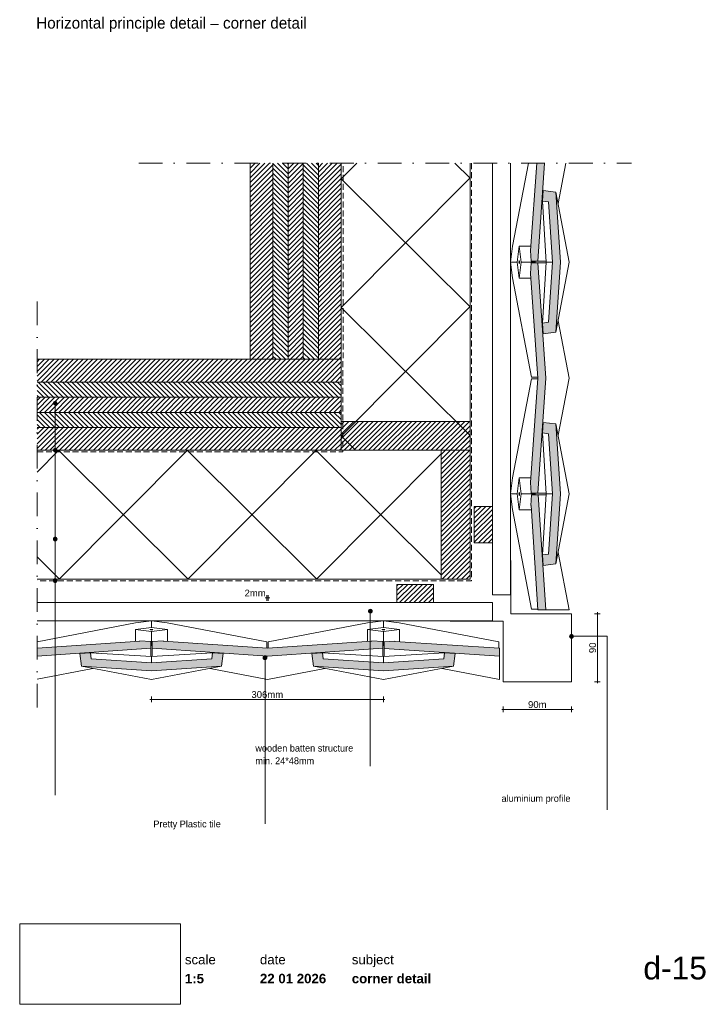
# Paper-space layout 'd-15 corner detail (1)' of a CAD drawing. Header units: millimetres. Extents: x 14 to 195, y 11 to 271.
import ezdxf
from ezdxf.xclip import XClip

# ---------------------------------------------------------------- set-up
doc = ezdxf.new("R2010")
doc.units = ezdxf.units.MM
doc.header["$MEASUREMENT"] = 0
doc.header["$XCLIPFRAME"] = 0
for name, pattern in [('B0302', [12.51, 6.26, -3.125, 0, -3.125]), ('B0701', [2.3412, 1.56, -0.7812]), ('Wipeout_Contour', [1000, 0, -1000])]:
    doc.linetypes.add(name, pattern=pattern)
for name, color, linetype in [('#01', 7, 'Continuous'), ('Dim - 1_50_100', 7, 'Continuous'), ('Info - 1_50_100', 7, 'Continuous'), ('Info - 1_5_10', 7, 'Continuous'), ('Info - Nederlands', 7, 'Continuous')]:
    doc.layers.add(name, color=color, linetype=linetype)
doc.styles.add('GENERATED_STYLE_1', font='HelveticaNeue.ttc')
doc.styles.add('GENERATED_STYLE_2', font='HelveticaNeue.ttc')
doc.styles.add('GENERATED_STYLE_3', font='Helvetica.ttc')
doc.styles.add('GENERATED_STYLE_4', font='txt')
picture_1 = doc.add_image_def('image1.png', size_in_pixel=(317, 159))
pattern_1 = [(135.152, (24.146, 123.33), (16.8807, 16.9703), []), (225.152, (24.146, 123.33), (-17.0605, 16.9703), [])]
pattern_2 = [(45, (-1964.0485, 838.0838), (-0.6363961, 0.6363961), [])]
pattern_3 = [(315, (-1964.0485, 838.0838), (0.6363961, 0.6363961), [])]
pattern_4 = [(45.152, (98.512, 262.897), (-16.9703, 16.8807), []), (135.152, (98.512, 262.897), (16.9703, 17.0605), [])]

# ---------------------------------------------------------------- blocks, each defined once
blk = doc.blocks.new('Drawing_1_1', base_point=(-200, 60))
at = {"color": 2, "linetype": 'Continuous', "lineweight": 0}
for s, insert, char_height, attachment_point, style in [('\\A1;{\\pql;\\fHelvetica Neue|b0|i0|c0|p0;\\W1.000000;date}', (77.08, 24.14), 2.5, 1, 'GENERATED_STYLE_1'), ('\\A1;{\\pql;\\fHelvetica Neue|b0|i0|c0|p0;\\W1.000000;subject}', (101.31, 24.14), 2.5, 1, 'GENERATED_STYLE_1'), ('\\A1;{\\pqr;\\fHelvetica Neue|b0|i0|c0|p0;\\W1.000000;d-15}', (195, 23.65), 6, 3, 'GENERATED_STYLE_1'), ('\\A1;{\\pql;\\fHelvetica Neue|b1|i0|c0|p0;\\W1.000000;1:5}', (57.28, 19.12), 2.5, 1, 'GENERATED_STYLE_2'), ('\\A1;{\\pql;\\fHelvetica Neue|b1|i0|c0|p0;\\W1.000000;22 01 2026}', (77.08, 19.14), 2.5, 1, 'GENERATED_STYLE_2'), ('\\A1;{\\pql;\\fHelvetica Neue|b1|i0|c0|p0;\\W1.000000;corner detail}', (101.31, 19.14), 2.5, 1, 'GENERATED_STYLE_2')]:
    blk.add_mtext(s, dxfattribs=dict(at, insert=insert, char_height=char_height, attachment_point=attachment_point, style=style))
at = {"color": 254, "linetype": 'Wipeout_Contour', "lineweight": 0, "ltscale": 174.062972}
blk.add_wipeout([(13.71, 11.09), (56.11, 11.09), (56.11, 32.35), (13.71, 32.35)], dxfattribs=at)
at = {"color": 2, "linetype": 'Continuous', "lineweight": 0, "insert": (57.28, 24.14), "char_height": 2.5, "attachment_point": 1, "style": 'GENERATED_STYLE_1'}
blk.add_mtext('\\A1;{\\pql;\\fHelvetica Neue|b0|i0|c0|p0;\\W1.000000;scale}', dxfattribs=at)
at = {"color": 9, "lineweight": 0}
image = blk.add_image(picture_1, insert=(13.71, 11.09), size_in_units=(42.4, 21.27), dxfattribs=at)
image.set_boundary_path([(-0.5, -0.5), (316.5, 158.5)])
blk = doc.blocks.new('Drawing_2_1', base_point=(-1964.05, 838.08))
at = {"layer": '#01', "linetype": 'Continuous', "lineweight": 0, "true_color": 0xe4e7e8}
for points in [[(148.49, 210.05), (148.44, 210.05), (148.63, 207.22), (150.38, 207.21), (152.17, 233.08), (150.09, 233.08)], [(151.77, 225.89), (151.58, 223.09), (153.19, 222.89), (154.26, 207), (153.19, 191.1), (151.58, 190.9), (151.77, 188.1), (155.1, 188.52), (156.34, 207), (155.1, 225.47)], [(150.4, 176.39), (148.49, 148.82), (148.44, 148.83), (148.63, 145.99), (150.38, 145.99), (152.49, 176.39), (150.38, 206.79), (148.63, 206.78), (148.44, 203.95), (148.49, 203.96)], [(151.77, 164.69), (151.58, 161.89), (153.19, 161.69), (154.26, 145.8), (153.19, 129.9), (151.58, 129.7), (151.77, 126.9), (155.1, 127.32), (156.34, 145.8), (155.1, 164.27)], [(150.4, 115.19), (152.49, 115.19), (150.48, 145.59), (148.73, 145.59), (148.54, 142.76), (148.59, 142.76)], [(18.31, 105.09), (18.31, 103.01), (48.27, 105.08), (48.27, 106.84), (45.43, 107.02), (45.44, 106.97)], [(79.07, 105.06), (51.51, 106.97), (51.51, 107.02), (48.68, 106.84), (48.67, 105.08), (79.07, 102.97), (109.47, 105.08), (109.47, 106.84), (106.63, 107.02), (106.64, 106.97)], [(140.27, 105.06), (112.7, 106.88), (112.71, 106.93), (109.87, 106.73), (109.87, 104.98), (140.28, 102.97)], [(29.57, 103.69), (29.99, 100.36), (48.47, 99.12), (66.94, 100.36), (67.36, 103.69), (64.56, 103.88), (64.36, 102.27), (48.47, 101.2), (32.57, 102.27), (32.37, 103.88)], [(90.77, 103.69), (91.19, 100.36), (109.67, 99.12), (128.14, 100.36), (128.56, 103.69), (125.76, 103.88), (125.56, 102.27), (109.67, 101.2), (93.77, 102.27), (93.57, 103.88)]]:
    blk.add_hatch(color=254, dxfattribs=at).paths.add_polyline_path(points)
at = {"layer": '#01', "linetype": 'Continuous', "lineweight": 0, "true_color": 0x000000}
for points in [[(22.58, 169.77), (22.62, 169.58), (22.73, 169.42), (22.89, 169.31), (23.08, 169.27), (23.27, 169.31), (23.43, 169.42), (23.54, 169.58), (23.58, 169.77), (23.54, 169.96), (23.43, 170.12), (23.27, 170.23), (23.08, 170.27), (22.89, 170.23), (22.73, 170.12), (22.62, 169.96)], [(22.58, 157.33), (22.62, 157.14), (22.73, 156.98), (22.89, 156.87), (23.08, 156.83), (23.27, 156.87), (23.43, 156.98), (23.54, 157.14), (23.58, 157.33), (23.54, 157.52), (23.43, 157.68), (23.27, 157.79), (23.08, 157.83), (22.89, 157.79), (22.73, 157.68), (22.62, 157.52)], [(22.58, 133.92), (22.62, 133.73), (22.73, 133.57), (22.89, 133.46), (23.08, 133.42), (23.27, 133.46), (23.43, 133.57), (23.54, 133.73), (23.58, 133.92), (23.54, 134.11), (23.43, 134.27), (23.27, 134.38), (23.08, 134.42), (22.89, 134.38), (22.73, 134.27), (22.62, 134.11)], [(22.58, 122.9), (22.62, 122.7), (22.73, 122.54), (22.89, 122.43), (23.08, 122.4), (23.27, 122.43), (23.43, 122.54), (23.54, 122.7), (23.58, 122.9), (23.54, 123.09), (23.43, 123.25), (23.27, 123.36), (23.08, 123.4), (22.89, 123.36), (22.73, 123.25), (22.62, 123.09)], [(105.7, 114.84), (105.74, 114.65), (105.85, 114.49), (106.01, 114.38), (106.2, 114.34), (106.39, 114.38), (106.55, 114.49), (106.66, 114.65), (106.7, 114.84), (106.66, 115.03), (106.55, 115.19), (106.39, 115.3), (106.2, 115.34), (106.01, 115.3), (105.85, 115.19), (105.74, 115.03)], [(158.77, 108.22), (158.81, 108.03), (158.92, 107.87), (159.08, 107.76), (159.27, 107.72), (159.46, 107.76), (159.63, 107.87), (159.73, 108.03), (159.77, 108.22), (159.73, 108.41), (159.63, 108.58), (159.46, 108.68), (159.27, 108.72), (159.08, 108.68), (158.92, 108.58), (158.81, 108.41)], [(77.92, 102.57), (77.96, 102.38), (78.07, 102.22), (78.23, 102.11), (78.42, 102.07), (78.61, 102.11), (78.77, 102.22), (78.88, 102.38), (78.92, 102.57), (78.88, 102.76), (78.77, 102.92), (78.61, 103.03), (78.42, 103.07), (78.23, 103.03), (78.07, 102.92), (77.96, 102.76)]]:
    blk.add_hatch(color=18, dxfattribs=at).paths.add_polyline_path(points)
at = {"layer": 'Info - 1_50_100', "linetype": 'Continuous', "lineweight": 0, "true_color": 0x000000}
h = blk.add_hatch(dxfattribs=at)
h.set_pattern_fill('310_Naaldhout__01__0001', color=18, style=0, pattern_type=2)
h.set_pattern_definition(pattern_2)
h.paths.add_polyline_path([(80.51, 233.08), (74.51, 233.08), (74.51, 181.33), (80.51, 181.33)])
h = blk.add_hatch(dxfattribs=at)
h.set_pattern_fill('310_Naaldhout__01__0001', color=18, style=0, pattern_type=2)
h.set_pattern_definition(pattern_2)
h.paths.add_polyline_path([(80.51, 233.08), (74.51, 233.08), (74.51, 181.33), (80.51, 181.33)])
h = blk.add_hatch(dxfattribs=at)
h.set_pattern_fill('310_Naaldhout__02__0001', color=18, style=0, pattern_type=2)
h.set_pattern_definition(pattern_3)
h.paths.add_polyline_path([(84.51, 233.08), (80.51, 233.08), (80.51, 181.33), (84.51, 181.33)])
h = blk.add_hatch(dxfattribs=at)
h.set_pattern_fill('310_Naaldhout__02__0001', color=18, style=0, pattern_type=2)
h.set_pattern_definition(pattern_3)
h.paths.add_polyline_path([(84.51, 233.08), (80.51, 233.08), (80.51, 181.33), (84.51, 181.33)])
h = blk.add_hatch(dxfattribs=at)
h.set_pattern_fill('310_Naaldhout__01__0001', color=18, style=0, pattern_type=2)
h.set_pattern_definition(pattern_2)
h.paths.add_polyline_path([(88.51, 233.08), (84.51, 233.08), (84.51, 181.33), (88.51, 181.33)])
h = blk.add_hatch(dxfattribs=at)
h.set_pattern_fill('310_Naaldhout__01__0001', color=18, style=0, pattern_type=2)
h.set_pattern_definition(pattern_2)
h.paths.add_polyline_path([(88.51, 233.08), (84.51, 233.08), (84.51, 181.33), (88.51, 181.33)])
h = blk.add_hatch(dxfattribs=at)
h.set_pattern_fill('310_Naaldhout__02__0001', color=18, style=0, pattern_type=2)
h.set_pattern_definition(pattern_3)
h.paths.add_polyline_path([(92.51, 233.08), (88.51, 233.08), (88.51, 181.33), (92.51, 181.33)])
h = blk.add_hatch(dxfattribs=at)
h.set_pattern_fill('310_Naaldhout__02__0001', color=18, style=0, pattern_type=2)
h.set_pattern_definition(pattern_3)
h.paths.add_polyline_path([(92.51, 233.08), (88.51, 233.08), (88.51, 181.33), (92.51, 181.33)])
h = blk.add_hatch(dxfattribs=at)
h.set_pattern_fill('310_Naaldhout__01__0001', color=18, style=0, pattern_type=2)
h.set_pattern_definition(pattern_2)
h.paths.add_polyline_path([(98.51, 233.08), (92.51, 233.08), (92.51, 181.33), (98.51, 181.33)])
h = blk.add_hatch(dxfattribs=at)
h.set_pattern_fill('310_Naaldhout__01__0001', color=18, style=0, pattern_type=2)
h.set_pattern_definition(pattern_2)
h.paths.add_polyline_path([(98.51, 233.08), (92.51, 233.08), (92.51, 181.33), (98.51, 181.33)])
h = blk.add_hatch(dxfattribs=at)
h.set_pattern_fill('415_Isolatie_ruit_0001', color=18, style=0, pattern_type=2)
h.set_pattern_definition(pattern_4)
h.paths.add_polyline_path([(132.51, 233.08), (98.51, 233.08), (98.51, 157.33), (132.51, 157.33)])
h = blk.add_hatch(dxfattribs=at)
h.set_pattern_fill('415_Isolatie_ruit_0001', color=18, style=0, pattern_type=2)
h.set_pattern_definition(pattern_4)
h.paths.add_polyline_path([(132.51, 233.08), (98.51, 233.08), (98.51, 157.33), (132.51, 157.33)])
h = blk.add_hatch(dxfattribs=at)
h.set_pattern_fill('310_Naaldhout__01__0001', color=18, style=0, pattern_type=2)
h.set_pattern_definition(pattern_2)
h.paths.add_polyline_path([(98.51, 181.33), (18.31, 181.33), (18.31, 175.33), (98.51, 175.33)])
h = blk.add_hatch(dxfattribs=at)
h.set_pattern_fill('310_Naaldhout__01__0001', color=18, style=0, pattern_type=2)
h.set_pattern_definition(pattern_2)
h.paths.add_polyline_path([(98.51, 181.33), (18.31, 181.33), (18.31, 175.33), (98.51, 175.33)])
h = blk.add_hatch(dxfattribs=at)
h.set_pattern_fill('310_Naaldhout__02__0001', color=18, style=0, pattern_type=2)
h.set_pattern_definition(pattern_3)
h.paths.add_polyline_path([(98.51, 175.33), (18.31, 175.33), (18.31, 171.33), (98.51, 171.33)])
h = blk.add_hatch(dxfattribs=at)
h.set_pattern_fill('310_Naaldhout__02__0001', color=18, style=0, pattern_type=2)
h.set_pattern_definition(pattern_3)
h.paths.add_polyline_path([(98.51, 175.33), (18.31, 175.33), (18.31, 171.33), (98.51, 171.33)])
h = blk.add_hatch(dxfattribs=at)
h.set_pattern_fill('310_Naaldhout__01__0001', color=18, style=0, pattern_type=2)
h.set_pattern_definition(pattern_2)
h.paths.add_polyline_path([(98.51, 171.33), (18.31, 171.33), (18.31, 167.33), (98.51, 167.33)])
h = blk.add_hatch(dxfattribs=at)
h.set_pattern_fill('310_Naaldhout__01__0001', color=18, style=0, pattern_type=2)
h.set_pattern_definition(pattern_2)
h.paths.add_polyline_path([(98.51, 171.33), (18.31, 171.33), (18.31, 167.33), (98.51, 167.33)])
h = blk.add_hatch(dxfattribs=at)
h.set_pattern_fill('310_Naaldhout__02__0001', color=18, style=0, pattern_type=2)
h.set_pattern_definition(pattern_3)
h.paths.add_polyline_path([(98.51, 167.33), (18.31, 167.33), (18.31, 163.33), (98.51, 163.33)])
h = blk.add_hatch(dxfattribs=at)
h.set_pattern_fill('310_Naaldhout__02__0001', color=18, style=0, pattern_type=2)
h.set_pattern_definition(pattern_3)
h.paths.add_polyline_path([(98.51, 167.33), (18.31, 167.33), (18.31, 163.33), (98.51, 163.33)])
h = blk.add_hatch(dxfattribs=at)
h.set_pattern_fill('310_Naaldhout__01__0001', color=18, style=0, pattern_type=2)
h.set_pattern_definition(pattern_2)
h.paths.add_polyline_path([(98.51, 157.33), (132.51, 157.33), (132.51, 164.93), (98.51, 164.93)])
h = blk.add_hatch(dxfattribs=at)
h.set_pattern_fill('310_Naaldhout__01__0001', color=18, style=0, pattern_type=2)
h.set_pattern_definition(pattern_2)
h.paths.add_polyline_path([(98.51, 157.33), (132.51, 157.33), (132.51, 164.93), (98.51, 164.93)])
h = blk.add_hatch(dxfattribs=at)
h.set_pattern_fill('310_Naaldhout__01__0001', color=18, style=0, pattern_type=2)
h.set_pattern_definition(pattern_2)
h.paths.add_polyline_path([(98.51, 163.33), (18.31, 163.33), (18.31, 157.33), (98.51, 157.33)])
h = blk.add_hatch(dxfattribs=at)
h.set_pattern_fill('310_Naaldhout__01__0001', color=18, style=0, pattern_type=2)
h.set_pattern_definition(pattern_2)
h.paths.add_polyline_path([(98.51, 163.33), (18.31, 163.33), (18.31, 157.33), (98.51, 157.33)])
h = blk.add_hatch(dxfattribs=at)
h.set_pattern_fill('415_Isolatie_ruit_0001', color=18, style=0, pattern_type=2)
h.set_pattern_definition(pattern_1)
h.paths.add_polyline_path([(124.91, 157.33), (18.31, 157.33), (18.31, 123.33), (124.91, 123.33)])
h = blk.add_hatch(dxfattribs=at)
h.set_pattern_fill('415_Isolatie_ruit_0001', color=18, style=0, pattern_type=2)
h.set_pattern_definition(pattern_1)
h.paths.add_polyline_path([(124.91, 157.33), (18.31, 157.33), (18.31, 123.33), (124.91, 123.33)])
h = blk.add_hatch(dxfattribs=at)
h.set_pattern_fill('310_Naaldhout__01__0001', color=18, style=0, pattern_type=2)
h.set_pattern_definition(pattern_2)
h.paths.add_polyline_path([(132.51, 123.33), (132.51, 157.33), (124.91, 157.33), (124.91, 123.33)])
h = blk.add_hatch(dxfattribs=at)
h.set_pattern_fill('310_Naaldhout__01__0001', color=18, style=0, pattern_type=2)
h.set_pattern_definition(pattern_2)
h.paths.add_polyline_path([(132.51, 123.33), (132.51, 157.33), (124.91, 157.33), (124.91, 123.33)])
at = {"layer": 'Info - 1_5_10', "linetype": 'Continuous', "lineweight": 0, "true_color": 0x99a3a6}
h = blk.add_hatch(dxfattribs=at)
h.set_pattern_fill('310_Naaldhout__01__0001', color=253, style=0, pattern_type=2)
h.set_pattern_definition(pattern_2)
h.paths.add_polyline_path([(138.4, 142.5), (133.6, 142.5), (133.6, 132.9), (138.4, 132.9)])
h = blk.add_hatch(dxfattribs=at)
h.set_pattern_fill('310_Naaldhout__01__0001', color=253, style=0, pattern_type=2)
h.set_pattern_definition(pattern_2)
h.paths.add_polyline_path([(138.4, 142.5), (133.6, 142.5), (133.6, 132.9), (138.4, 132.9)])
h = blk.add_hatch(dxfattribs=at)
h.set_pattern_fill('310_Naaldhout__01__0001', color=253, style=0, pattern_type=2)
h.set_pattern_definition(pattern_2)
h.paths.add_polyline_path([(113.23, 117.13), (122.83, 117.13), (122.83, 121.93), (113.23, 121.93)])
h = blk.add_hatch(dxfattribs=at)
h.set_pattern_fill('310_Naaldhout__01__0001', color=253, style=0, pattern_type=2)
h.set_pattern_definition(pattern_2)
h.paths.add_polyline_path([(113.23, 117.13), (122.83, 117.13), (122.83, 121.93), (113.23, 121.93)])
at = {"layer": '#01', "color": 9, "linetype": 'Continuous', "lineweight": 0}
for p, q in [((143.69, 211.23), (147.89, 233.08)), ((157.76, 233.08), (155.73, 222.5)), ((155.1, 225.47), (158.67, 207)), ((152.55, 207), (151.58, 223.09)), ((143.15, 207), (143.69, 211.23)), ((145.47, 211.23), (144.94, 206.99)), ((148.57, 211.23), (145.47, 211.23)), ((146.01, 206.99), (145.47, 211.23)), ((143.67, 202.85), (143.15, 207)), ((144.94, 206.99), (143.15, 207)), ((144.94, 206.99), (145.47, 202.76)), ((145.44, 207.28), (145.42, 206.99)), ((145.42, 206.99), (145.44, 206.71)), ((145.47, 207.39), (145.44, 207.28)), ((145.44, 206.71), (145.47, 206.6)), ((145.51, 207.28), (145.47, 207.39)), ((145.47, 202.76), (146.01, 206.99)), ((145.47, 206.6), (145.51, 206.71)), ((145.53, 206.99), (145.51, 207.28)), ((145.51, 206.71), (145.53, 206.99)), ((149.69, 206.99), (146.01, 206.99)), ((149.65, 207.19), (149.69, 206.99)), ((149.69, 206.99), (149.65, 206.79)), ((150.38, 207.21), (152.53, 207.21)), ((150.38, 206.79), (152.53, 206.79)), ((151.58, 190.9), (152.55, 207)), ((152.55, 207), (154.26, 207)), ((158.67, 207), (155.1, 188.52)), ((148.72, 176.6), (143.67, 202.85)), ((145.47, 202.76), (148.57, 202.76)), ((155.73, 191.5), (158.63, 176.39)), ((143.69, 150.03), (148.72, 176.2)), ((150.39, 176.6), (148.72, 176.6)), ((148.72, 176.2), (150.41, 176.2)), ((158.63, 176.39), (155.73, 161.27)), ((23.08, 169.27), (23.08, 78.73)), ((155.1, 164.27), (158.67, 145.8)), ((152.55, 145.8), (151.58, 161.89)), ((23.08, 156.83), (23.08, 66.29)), ((143.15, 145.8), (143.69, 150.03)), ((145.47, 150.03), (144.94, 145.79)), ((148.63, 150.03), (145.47, 150.03)), ((146.01, 145.79), (145.47, 150.03)), ((143.67, 141.65), (143.15, 145.8)), ((144.94, 145.79), (143.15, 145.8)), ((144.94, 145.79), (145.47, 141.56)), ((145.44, 146.08), (145.42, 145.79)), ((145.42, 145.79), (145.44, 145.51)), ((145.47, 146.19), (145.44, 146.08)), ((145.51, 146.08), (145.47, 146.19)), ((145.47, 141.56), (146.01, 145.79)), ((145.53, 145.79), (145.51, 146.08)), ((145.51, 145.51), (145.53, 145.79)), ((149.69, 145.79), (146.01, 145.79)), ((149.65, 145.99), (149.69, 145.79)), ((149.69, 145.79), (149.65, 145.59)), ((150.38, 145.99), (152.53, 145.99)), ((150.47, 145.57), (152.51, 145.57)), ((151.58, 129.7), (152.55, 145.8)), ((152.55, 145.8), (154.26, 145.8)), ((158.67, 145.8), (155.1, 127.32)), ((145.44, 145.51), (145.47, 145.4)), ((145.47, 145.4), (145.51, 145.51)), ((148.72, 115.4), (143.67, 141.65)), ((145.47, 141.56), (148.67, 141.56)), ((23.08, 133.42), (23.08, 83.11)), ((155.73, 130.3), (158.63, 115.19)), ((23.08, 122.4), (23.08, 66.29)), ((150.39, 115.4), (148.72, 115.4)), ((44.23, 111.78), (18.31, 106.79)), ((48.47, 112.31), (44.23, 111.78)), ((52.61, 111.79), (48.47, 112.31)), ((48.47, 110.52), (48.47, 112.31)), ((78.87, 106.74), (52.61, 111.79)), ((105.43, 111.78), (79.27, 106.74)), ((109.67, 112.31), (105.43, 111.78)), ((106.2, 114.34), (106.2, 73.9)), ((113.81, 111.79), (109.67, 112.31)), ((109.67, 110.52), (109.67, 112.31)), ((140.07, 106.74), (113.81, 111.79)), ((44.23, 109.99), (48.47, 110.52)), ((44.23, 106.89), (44.23, 109.99)), ((48.47, 109.46), (44.23, 109.99)), ((48.07, 109.99), (48.19, 110.03)), ((48.19, 109.95), (48.07, 109.99)), ((48.19, 110.03), (48.47, 110.04)), ((48.47, 109.94), (48.19, 109.95)), ((48.47, 110.52), (52.71, 109.99)), ((48.47, 110.04), (48.75, 110.03)), ((52.71, 109.99), (48.47, 109.46)), ((48.75, 109.95), (48.47, 109.94)), ((48.47, 105.77), (48.47, 109.46)), ((48.75, 110.03), (48.87, 109.99)), ((48.87, 109.99), (48.75, 109.95)), ((52.71, 109.99), (52.7, 106.89)), ((105.43, 109.99), (109.67, 110.52)), ((105.43, 106.83), (105.43, 109.99)), ((109.67, 109.46), (105.43, 109.99)), ((109.27, 109.99), (109.39, 110.03)), ((109.39, 109.95), (109.27, 109.99)), ((109.39, 110.03), (109.67, 110.04)), ((109.67, 109.94), (109.39, 109.95)), ((109.67, 110.52), (113.91, 109.99)), ((109.67, 110.04), (109.95, 110.03)), ((113.91, 109.99), (109.67, 109.46)), ((109.95, 109.95), (109.67, 109.94)), ((109.67, 105.77), (109.67, 109.46)), ((109.95, 110.03), (110.07, 109.99)), ((110.07, 109.99), (109.95, 109.95)), ((113.91, 109.99), (113.9, 106.8)), ((78.87, 105.07), (78.87, 106.74)), ((79.27, 106.74), (79.27, 105.05)), ((140.07, 105.07), (140.07, 106.74)), ((48.27, 105.81), (48.47, 105.77)), ((48.27, 105.08), (48.27, 102.93)), ((48.47, 105.77), (48.67, 105.81)), ((48.67, 105.08), (48.67, 102.93)), ((109.47, 105.81), (109.67, 105.77)), ((109.47, 105.08), (109.47, 102.93)), ((109.67, 105.77), (109.87, 105.81)), ((109.89, 104.99), (109.89, 102.96)), ((48.47, 102.92), (32.37, 103.88)), ((64.56, 103.88), (48.47, 102.92)), ((48.47, 102.92), (48.47, 101.2)), ((78.42, 102.07), (78.42, 58.7)), ((109.67, 102.92), (93.57, 103.88)), ((125.76, 103.88), (109.67, 102.92)), ((109.67, 102.92), (109.67, 101.2)), ((18.31, 96.91), (32.99, 99.74)), ((29.99, 100.36), (48.47, 96.8)), ((48.47, 96.8), (66.94, 100.36)), ((63.96, 99.73), (79.07, 96.83)), ((79.07, 96.83), (94.19, 99.74)), ((91.19, 100.36), (109.67, 96.8)), ((109.67, 96.8), (128.14, 100.36)), ((125.16, 99.73), (140.27, 96.83))]:
    blk.add_line(p, q, dxfattribs=at)
at = {"layer": '#01', "color": 2, "linetype": 'Continuous', "lineweight": 0}
for p, q in [((150.09, 233.08), (148.49, 210.05)), ((150.38, 207.21), (152.17, 233.08)), ((151.77, 225.89), (151.58, 223.09)), ((155.1, 225.47), (151.77, 225.89)), ((156.34, 207), (155.1, 225.47)), ((151.58, 223.09), (153.19, 222.89)), ((153.19, 222.89), (154.26, 207)), ((148.49, 210.05), (148.44, 210.05)), ((148.44, 210.05), (148.63, 207.22)), ((148.63, 206.78), (148.44, 203.95)), ((148.63, 207.22), (150.38, 207.21)), ((150.38, 206.79), (148.63, 206.78)), ((152.49, 176.39), (150.38, 206.79)), ((154.26, 207), (153.19, 191.1)), ((155.1, 188.52), (156.34, 207)), ((148.44, 203.95), (148.49, 203.96)), ((148.49, 203.96), (150.4, 176.39)), ((153.19, 191.1), (151.58, 190.9)), ((151.58, 190.9), (151.77, 188.1)), ((151.77, 188.1), (155.1, 188.52)), ((150.4, 176.39), (148.49, 148.82)), ((150.38, 145.99), (152.49, 176.39)), ((151.77, 164.69), (151.58, 161.89)), ((155.1, 164.27), (151.77, 164.69)), ((156.34, 145.8), (155.1, 164.27)), ((151.58, 161.89), (153.19, 161.69)), ((153.19, 161.69), (154.26, 145.8)), ((148.49, 148.82), (148.44, 148.83)), ((148.44, 148.83), (148.63, 145.99)), ((148.73, 145.59), (148.54, 142.76)), ((148.63, 145.99), (150.38, 145.99)), ((150.48, 145.59), (148.73, 145.59)), ((152.49, 115.19), (150.48, 145.59)), ((154.26, 145.8), (153.19, 129.9)), ((155.1, 127.32), (156.34, 145.8)), ((148.54, 142.76), (148.59, 142.76)), ((148.59, 142.76), (150.4, 115.19)), ((153.19, 129.9), (151.58, 129.7)), ((151.58, 129.7), (151.77, 126.9)), ((151.77, 126.9), (155.1, 127.32)), ((150.4, 115.19), (158.63, 115.19)), ((18.31, 105.09), (45.44, 106.97)), ((45.44, 106.97), (45.43, 107.02)), ((45.43, 107.02), (48.27, 106.84)), ((48.27, 106.84), (48.27, 105.08)), ((48.67, 105.08), (48.68, 106.84)), ((48.68, 106.84), (51.51, 107.02)), ((51.51, 107.02), (51.51, 106.97)), ((51.51, 106.97), (79.07, 105.06)), ((79.07, 105.06), (106.64, 106.97)), ((106.64, 106.97), (106.63, 107.02)), ((106.63, 107.02), (109.47, 106.84)), ((109.47, 106.84), (109.47, 105.08)), ((109.87, 106.73), (112.71, 106.93)), ((109.87, 104.98), (109.87, 106.73)), ((112.71, 106.93), (112.7, 106.88)), ((112.7, 106.88), (140.27, 105.06)), ((48.27, 105.08), (18.31, 103.01)), ((79.07, 102.97), (48.67, 105.08)), ((109.47, 105.08), (79.07, 102.97)), ((140.28, 102.97), (109.87, 104.98)), ((140.27, 105.06), (140.27, 96.83)), ((29.57, 103.69), (32.37, 103.88)), ((29.99, 100.36), (29.57, 103.69)), ((32.37, 103.88), (32.57, 102.27)), ((32.57, 102.27), (48.47, 101.2)), ((48.47, 101.2), (64.36, 102.27)), ((64.36, 102.27), (64.56, 103.88)), ((64.56, 103.88), (67.36, 103.69)), ((67.36, 103.69), (66.94, 100.36)), ((90.77, 103.69), (93.57, 103.88)), ((91.19, 100.36), (90.77, 103.69)), ((93.57, 103.88), (93.77, 102.27)), ((93.77, 102.27), (109.67, 101.2)), ((109.67, 101.2), (125.56, 102.27)), ((125.56, 102.27), (125.76, 103.88)), ((125.76, 103.88), (128.56, 103.69)), ((128.56, 103.69), (128.14, 100.36)), ((48.47, 99.12), (29.99, 100.36)), ((66.94, 100.36), (48.47, 99.12)), ((109.67, 99.12), (91.19, 100.36)), ((128.14, 100.36), (109.67, 99.12))]:
    blk.add_line(p, q, dxfattribs=at)
at = {"layer": '#01', "color": 2, "linetype": 'B0701', "lineweight": 0, "flags": 128}
for points in [[(132.91, 233.08), (132.91, 122.9), (18.31, 122.9)], [(18.31, 156.93), (98.99, 156.93), (99, 233.08)], [(132.91, 233.08), (132.91, 122.9), (18.31, 122.9)], [(18.31, 156.93), (98.99, 156.93), (99, 233.08)]]:
    blk.add_lwpolyline(points, dxfattribs=at)
at = {"layer": '#01', "color": 9, "linetype": 'Continuous', "lineweight": 0, "flags": 128}
blk.add_lwpolyline([(159.77, 108.22), (168.72, 108.22), (168.72, 62.46)], dxfattribs=at)
at = {"layer": '#01', "color": 1, "linetype": 'Continuous', "lineweight": 0}
for centre in [(23.08, 169.77), (23.08, 157.33), (23.08, 133.92), (23.08, 122.9), (106.2, 114.84), (159.27, 108.22), (78.42, 102.57)]:
    blk.add_circle(centre, 0.5, dxfattribs=at)
at = {"layer": 'Dim - 1_50_100', "color": 1, "linetype": 'Continuous', "lineweight": 0}
for p, q in [((78.47, 118.37), (78.87, 118.37)), ((78.87, 117.62), (78.87, 119.12)), ((78.87, 118.37), (79.27, 118.37)), ((79.27, 117.62), (79.27, 119.12)), ((79.27, 118.37), (79.67, 118.37)), ((166.11, 114.19), (166.11, 114.59)), ((166.86, 114.19), (165.36, 114.19)), ((166.11, 96.22), (166.11, 114.19)), ((166.86, 96.22), (165.36, 96.22)), ((166.11, 95.82), (166.11, 96.22)), ((48.07, 91.57), (48.47, 91.57)), ((48.47, 90.82), (48.47, 92.32)), ((48.47, 91.57), (109.67, 91.57)), ((109.67, 90.82), (109.67, 92.32)), ((109.67, 91.57), (110.07, 91.57)), ((140.87, 88.91), (141.27, 88.91)), ((141.27, 88.16), (141.27, 89.66)), ((141.27, 88.91), (159.27, 88.91)), ((159.27, 88.16), (159.27, 89.66)), ((159.27, 88.91), (159.67, 88.91))]:
    blk.add_line(p, q, dxfattribs=at)
at = {"layer": 'Info - 1_50_100', "color": 9, "linetype": 'Continuous', "lineweight": 0, "flags": 128}
for points in [[(80.51, 233.08), (80.51, 181.33), (74.51, 181.33), (74.51, 233.08)], [(80.51, 233.08), (80.51, 181.33), (74.51, 181.33), (74.51, 233.08)], [(84.51, 233.08), (84.51, 181.33), (80.51, 181.33), (80.51, 233.08)], [(84.51, 233.08), (84.51, 181.33), (80.51, 181.33), (80.51, 233.08)], [(88.51, 233.08), (88.51, 181.33), (84.51, 181.33), (84.51, 233.08)], [(88.51, 233.08), (88.51, 181.33), (84.51, 181.33), (84.51, 233.08)], [(92.51, 233.08), (92.51, 181.33), (88.51, 181.33), (88.51, 233.08)], [(92.51, 233.08), (92.51, 181.33), (88.51, 181.33), (88.51, 233.08)], [(98.51, 233.08), (98.51, 181.33), (92.51, 181.33), (92.51, 233.08)], [(98.51, 233.08), (98.51, 181.33), (92.51, 181.33), (92.51, 233.08)], [(138.4, 233.08), (138.4, 119.13), (143.2, 119.13), (143.2, 233.08)], [(138.4, 233.08), (138.4, 119.13), (143.2, 119.13), (143.2, 233.08)], [(18.31, 181.33), (98.51, 181.33), (98.51, 175.33), (18.31, 175.33)], [(18.31, 181.33), (98.51, 181.33), (98.51, 175.33), (18.31, 175.33)], [(18.31, 175.33), (98.51, 175.33), (98.51, 171.33), (18.31, 171.33)], [(18.31, 175.33), (98.51, 175.33), (98.51, 171.33), (18.31, 171.33)], [(18.31, 171.33), (98.51, 171.33), (98.51, 167.33), (18.31, 167.33)], [(18.31, 171.33), (98.51, 171.33), (98.51, 167.33), (18.31, 167.33)], [(18.31, 167.33), (98.51, 167.33), (98.51, 163.33), (18.31, 163.33)], [(18.31, 167.33), (98.51, 167.33), (98.51, 163.33), (18.31, 163.33)], [(18.31, 163.33), (98.51, 163.33), (98.51, 157.33), (18.31, 157.33)], [(18.31, 163.33), (98.51, 163.33), (98.51, 157.33), (18.31, 157.33)], [(18.31, 117.13), (138.4, 117.13), (138.4, 112.33), (18.31, 112.33)]]:
    blk.add_lwpolyline(points, dxfattribs=at)
at = {"layer": 'Info - 1_50_100', "color": 4, "linetype": 'Continuous', "lineweight": 0, "flags": 128}
for points in [[(74.51, 233.08), (74.51, 181.33), (98.51, 181.33), (98.51, 233.08)], [(18.31, 181.33), (98.51, 181.33), (98.51, 157.33), (18.31, 157.33)], [(143.27, 128.19), (143.27, 114.19), (159.27, 114.19), (159.27, 96.22), (141.27, 96.22), (141.27, 112.19), (127.28, 112.25)]]:
    blk.add_lwpolyline(points, dxfattribs=at)
at = {"layer": 'Info - 1_50_100', "color": 1, "linetype": 'Continuous', "lineweight": 0, "flags": 128}
for points in [[(132.51, 233.08), (132.51, 157.33), (98.51, 157.33), (98.51, 233.08)], [(132.51, 233.08), (132.51, 157.33), (98.51, 157.33), (98.51, 233.08)], [(18.31, 157.33), (124.91, 157.33), (124.91, 123.33), (18.31, 123.33)], [(18.31, 157.33), (124.91, 157.33), (124.91, 123.33), (18.31, 123.33)]]:
    blk.add_lwpolyline(points, dxfattribs=at)
at = {"layer": 'Info - 1_50_100', "color": 9, "linetype": 'Continuous', "lineweight": 0, "flags": 128}
for points in [[(98.51, 157.33), (98.51, 164.93), (132.51, 164.93), (132.51, 157.33)], [(132.51, 123.33), (124.91, 123.33), (124.91, 157.33), (132.51, 157.33)]]:
    blk.add_lwpolyline(points, close=True, dxfattribs=at)
at = {"layer": 'Info - 1_50_100', "color": 2, "linetype": 'Continuous', "lineweight": 0, "flags": 128}
for points in [[(98.51, 157.33), (98.51, 164.93), (132.51, 164.93), (132.51, 157.33)], [(132.51, 123.33), (124.91, 123.33), (124.91, 157.33), (132.51, 157.33)]]:
    blk.add_lwpolyline(points, close=True, dxfattribs=at)
at = {"layer": 'Info - 1_50_100', "color": 3, "linetype": 'Continuous', "lineweight": 0, "flags": 128}
blk.add_lwpolyline([(143.27, 128.19), (143.27, 114.19), (159.27, 114.19), (159.27, 96.22), (141.27, 96.22), (141.27, 112.19), (127.28, 112.25)], dxfattribs=at)
at = {"layer": 'Info - 1_5_10', "color": 1, "linetype": 'Continuous', "lineweight": 0, "flags": 128}
for points in [[(138.4, 142.5), (133.6, 142.5), (133.6, 132.9), (138.4, 132.9)], [(113.23, 117.13), (113.23, 121.93), (122.83, 121.93), (122.83, 117.13)]]:
    blk.add_lwpolyline(points, close=True, dxfattribs=at)
at = {"layer": 'Info - 1_5_10', "color": 4, "linetype": 'Continuous', "lineweight": 0, "flags": 128}
for points in [[(138.4, 142.5), (133.6, 142.5), (133.6, 132.9), (138.4, 132.9)], [(113.23, 117.13), (113.23, 121.93), (122.83, 121.93), (122.83, 117.13)]]:
    blk.add_lwpolyline(points, close=True, dxfattribs=at)
at = {"layer": 'Dim - 1_50_100', "color": 2, "linetype": 'Continuous', "lineweight": 0, "char_height": 1.8, "attachment_point": 7, "style": 'GENERATED_STYLE_3'}
for s, insert, width in [('\\A1;{\\pql;\\fHelvetica|b0|i0|c0|p0;\\W1.000000;2mm}', (73.02, 118.73), 5.6469), ('\\A1;{\\pql;\\fHelvetica|b0|i0|c0|p0;\\W1.000000;306mm}', (74.83, 91.93), 8.4735), ('\\A1;{\\pql;\\fHelvetica|b0|i0|c0|p0;\\W1.000000;90m}', (147.8, 89.27), 4.9434)]:
    blk.add_mtext(s, dxfattribs=dict(at, insert=insert, width=width))
at = {"layer": 'Dim - 1_50_100', "color": 2, "linetype": 'Continuous', "lineweight": 0, "insert": (165.75, 103.79), "char_height": 1.8, "width": 2.8266, "attachment_point": 7, "rotation": 90, "style": 'GENERATED_STYLE_3'}
blk.add_mtext('\\A1;{\\pql;\\fHelvetica|b0|i0|c0|p0;\\W1.000000;90}', dxfattribs=at)
at = {"layer": 'Info - Nederlands', "color": 2, "linetype": 'Continuous', "lineweight": 0, "char_height": 1.8, "attachment_point": 4, "style": 'GENERATED_STYLE_4'}
for s, insert, line_spacing_factor in [('\\A1;{\\pql;\\fWork Sans|b0|i0|c0|p0;\\W1.000000;wall\\P\\pql;\\fWork Sans|b0|i0|c0|p0;\\W1.000000;vapour barrier\\P\\pql;\\fWork Sans|b0|i0|c0|p0;\\C9;\\H1.000060x;\\W1.000000;insulation\\P\\pql;\\fWork Sans|b0|i0|c0|p0;\\C2;\\H0.999940x;\\W1.000000;waterproof membrane}', (-5.89, 72.68), 1.064799), ('\\A1;{\\pql;\\fWork Sans|b0|i0|c0|p0;\\W1.000000;wooden batten structure\\P\\pql;\\fWork Sans|b0|i0|c0|p0;\\W1.000000;min. 24*48mm}', (75.87, 77.02), 1.110307)]:
    blk.add_mtext(s, dxfattribs=dict(at, insert=insert, line_spacing_factor=line_spacing_factor))
for s, insert in [('\\A1;{\\pql;\\fWork Sans|b0|i0|c0|p0;\\W1.000000;aluminium profile\\P\\pql;\\fWork Sans|b0|i0|c0|p0;\\W1.000000;\\P\\pql;\\fWork Sans|b0|i0|c0|p0;\\W1.000000;}', (140.81, 63.66)), ('\\A1;{\\pql;\\fWork Sans|b0|i0|c0|p0;\\W1.000000;Pretty Plastic tile}', (48.97, 58.42))]:
    blk.add_mtext(s, dxfattribs=dict(at, insert=insert))

psp = doc.layouts.new('d-15 corner detail (1)')

# ---------------------------------------------------------------- linework, layer by layer
at = {"layer": '#01', "color": 3, "linetype": 'B0302', "lineweight": 0}
for p, q in [((45.11, 233.08), (175.11, 233.08)), ((18.31, 89.45), (18.31, 199.45))]:
    psp.add_line(p, q, dxfattribs=at)

# ---------------------------------------------------------------- block references
at = {"color": 4, "linetype": 'Continuous', "lineweight": 0}
ref = psp.add_blockref('Drawing_2_1', (-1964.05, 838.08), dxfattribs=at)
XClip(ref).set_block_clipping_path([(18.3118260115, 42.9680184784), (200, 233.0848092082)])
ref = psp.add_blockref('Drawing_1_1', (-200, 60), dxfattribs=at)
XClip(ref).set_block_clipping_path([(-287.3178906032, -75.7273941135), (502.7286062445, 56.3449743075)])

# ---------------------------------------------------------------- texts
at = {"layer": 'Info - 1_5_10', "color": 2, "linetype": 'Continuous', "lineweight": 0, "insert": (18.06, 267.72), "char_height": 3, "attachment_point": 7, "style": 'GENERATED_STYLE_4'}
psp.add_mtext('\\A1;{\\pql;\\fWork Sans|b0|i0|c0|p0;\\W1.000000;Horizontal principle detail – corner detail}', dxfattribs=at)

doc.saveas('drawing.dxf')
